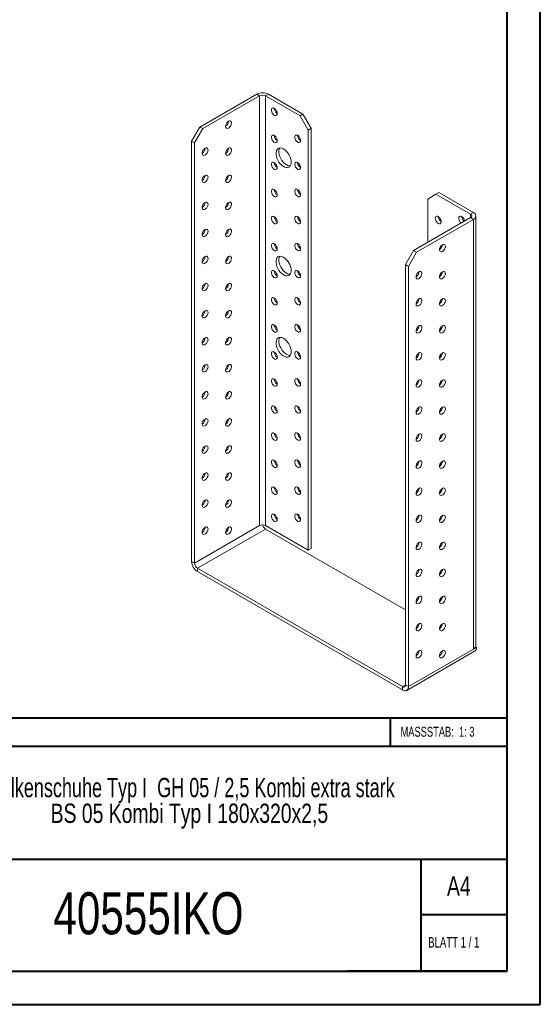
# Model space of a CAD drawing. Header units: millimetres. Extents: x 0 to 210, y 0 to 297.
# Tile 2 of 3: x 132 to 210, y 0 to 149. Entities that reach past the tile are written whole.
import ezdxf

# ---------------------------------------------------------------- set-up
doc = ezdxf.new("R2010")
doc.units = ezdxf.units.MM
doc.styles.add('SLDTEXTSTYLE0', font='TXT', dxfattribs={"width": 0.75})
doc.styles.add('SLDTEXTSTYLE1', font='TXT', dxfattribs={"width": 0.681818})
doc.styles.add('SLDTEXTSTYLE2', font='TXT', dxfattribs={"width": 0.7})
doc.styles.add('SLDTEXTSTYLE4', font='TXT', dxfattribs={"width": 0.69898})

# ---------------------------------------------------------------- blocks, each defined once
blk = doc.blocks.new('SW_NOTE_1')
at = {"color": 0, "linetype": 'Continuous', "lineweight": 0, "char_height": 2.9104, "attachment_point": 2}
for s, insert, style in [('Balkenschuhe Typ I  GH 05 / 2,5 Kombi extra stark', (45.38, 3.75), 'SLDTEXTSTYLE4'), ('BS 05 Kombi Typ I 180x320x2,5', (45.03, -0.13), 'SLDTEXTSTYLE0')]:
    blk.add_mtext(s, dxfattribs=dict(at, insert=insert, style=style))

msp = doc.modelspace()

# ---------------------------------------------------------------- linework, layer by layer
at = {"color": 7, "linetype": 'Continuous', "lineweight": 40}
for p, q in [((210.08, 0.21), (210.08, 297.21)), ((205.08, 5.21), (205.08, 292.21)), ((205.08, 43.37), (10.11, 43.37)), ((187.47, 39.12), (187.47, 43.37)), ((205.08, 39.12), (108.91, 39.12)), ((108.91, 22.12), (205.08, 22.12)), ((192.08, 5.21), (192.08, 22.21)), ((205.08, 13.71), (192.08, 13.71)), ((10.08, 5.21), (205.08, 5.21)), ((205.08, 5.21), (180.99, 5.21)), ((0.08, 0.21), (210.08, 0.21))]:
    msp.add_line(p, q, dxfattribs=at)
at = {"color": 7, "linetype": 'Continuous', "lineweight": 15}
for p, q in [((158.71, 132.53), (167.29, 137.48)), ((159.15, 132.28), (167.73, 137.23)), ((167.73, 137.23), (167.29, 137.48)), ((167.73, 137.23), (167.73, 72.41)), ((168.61, 137.23), (169.05, 137.48)), ((168.61, 72.41), (168.61, 137.23)), ((168.61, 137.23), (173.83, 134.22)), ((169.05, 137.48), (174.27, 134.47)), ((173.83, 134.22), (174.27, 134.47)), ((175.06, 132.07), (173.83, 134.22)), ((174.27, 134.47), (175.51, 132.33)), ((157.48, 130.39), (158.71, 132.53)), ((159.15, 132.28), (157.92, 130.13)), ((158.71, 132.53), (159.15, 132.28)), ((175.51, 132.33), (175.06, 132.07)), ((175.51, 132.33), (175.51, 68.94)), ((175.06, 132.07), (175.06, 68.69)), ((157.92, 130.13), (157.48, 130.39)), ((157.48, 67.01), (157.48, 130.39)), ((157.92, 66.75), (157.92, 130.13)), ((194.33, 122.38), (193.1, 121.66)), ((194.78, 122.63), (194.33, 122.38)), ((194.33, 122.38), (199.55, 119.37)), ((194.78, 122.63), (199.99, 119.62)), ((193.1, 115.13), (193.1, 121.66)), ((190.97, 113.91), (199.55, 118.86)), ((199.55, 119.37), (199.99, 119.62)), ((199.55, 119.37), (199.55, 118.86)), ((199.55, 118.86), (199.99, 118.6)), ((200.36, 54.3), (200.36, 119.11)), ((191.42, 113.65), (199.99, 118.6)), ((199.99, 53.79), (199.99, 118.6)), ((189.74, 111.77), (190.97, 113.91)), ((191.42, 113.65), (190.18, 111.51)), ((190.97, 113.91), (191.42, 113.65)), ((190.18, 111.51), (189.74, 111.77)), ((189.74, 48.38), (189.74, 111.77)), ((190.18, 48.13), (190.18, 111.51)), ((167.73, 72.41), (157.92, 66.75)), ((158.36, 65.99), (168.61, 71.9)), ((175.06, 68.69), (168.61, 72.41)), ((189.74, 59.71), (168.61, 71.9)), ((175.51, 68.94), (175.06, 68.69)), ((157.92, 66.75), (157.48, 67.01)), ((158.36, 65.99), (158.36, 65.47)), ((158.36, 65.99), (189.3, 48.13)), ((158.36, 65.47), (189.3, 47.62)), ((195.13, 57.11), (194.95, 57.21)), ((189.92, 47.55), (200.17, 53.47)), ((190.18, 48.13), (199.99, 53.79)), ((200.43, 54.05), (199.99, 53.79)), ((200.31, 54.11), (200.43, 54.05)), ((189.74, 48.38), (189.3, 48.13)), ((189.3, 48.13), (189.3, 47.62)), ((189.74, 48.38), (190.18, 48.13))]:
    msp.add_line(p, q, dxfattribs=at)
at = {"color": 7, "linetype": 'Continuous', "lineweight": 15, "flags": 128}
for points in [[(170.38, 134.57), (170.36, 134.75), (170.29, 134.94), (170.18, 135.12), (170.05, 135.26), (169.9, 135.36), (169.76, 135.4), (169.64, 135.38), (169.55, 135.3), (169.5, 135.16), (169.5, 135), (169.55, 134.81), (169.64, 134.63), (169.76, 134.46), (169.9, 134.34), (170.05, 134.27), (170.18, 134.26), (170.29, 134.31), (170.36, 134.42), (170.38, 134.57)], [(163.04, 133.4), (162.9, 133.29), (162.77, 133.14), (162.67, 132.96), (162.62, 132.77), (162.6, 132.59), (162.64, 132.45), (162.72, 132.36), (162.83, 132.32), (162.97, 132.34), (163.12, 132.43), (163.25, 132.56), (163.37, 132.73), (163.45, 132.92), (163.48, 133.1), (163.47, 133.26), (163.41, 133.38), (163.32, 133.45), (163.19, 133.46), (163.04, 133.4)], [(170.38, 130.49), (170.36, 130.67), (170.29, 130.86), (170.18, 131.03), (170.05, 131.18), (169.9, 131.28), (169.76, 131.32), (169.64, 131.29), (169.55, 131.21), (169.5, 131.08), (169.5, 130.91), (169.55, 130.73), (169.64, 130.54), (169.76, 130.38), (169.9, 130.26), (170.05, 130.19), (170.18, 130.18), (170.29, 130.23), (170.36, 130.34), (170.38, 130.49)], [(173.92, 130.49), (173.89, 130.67), (173.82, 130.86), (173.72, 131.03), (173.58, 131.18), (173.44, 131.28), (173.3, 131.32), (173.17, 131.29), (173.08, 131.21), (173.04, 131.08), (173.04, 130.91), (173.08, 130.73), (173.17, 130.54), (173.3, 130.38), (173.44, 130.26), (173.58, 130.19), (173.72, 130.18), (173.82, 130.23), (173.89, 130.34), (173.92, 130.49)], [(159.51, 129.32), (159.36, 129.21), (159.24, 129.05), (159.14, 128.87), (159.08, 128.69), (159.07, 128.51), (159.1, 128.37), (159.18, 128.27), (159.3, 128.24), (159.44, 128.26), (159.58, 128.35), (159.72, 128.48), (159.83, 128.65), (159.91, 128.84), (159.95, 129.02), (159.94, 129.18), (159.88, 129.3), (159.78, 129.37), (159.65, 129.37), (159.51, 129.32)], [(163.04, 129.32), (162.9, 129.21), (162.77, 129.05), (162.67, 128.87), (162.62, 128.69), (162.6, 128.51), (162.64, 128.37), (162.72, 128.27), (162.83, 128.24), (162.97, 128.26), (163.12, 128.35), (163.25, 128.48), (163.37, 128.65), (163.45, 128.84), (163.48, 129.02), (163.47, 129.18), (163.41, 129.3), (163.32, 129.37), (163.19, 129.37), (163.04, 129.32)], [(172.5, 127.23), (172.48, 127.51), (172.41, 127.8), (172.3, 128.1), (172.14, 128.39), (171.96, 128.66), (171.75, 128.9), (171.53, 129.1), (171.29, 129.25), (171.06, 129.34), (170.85, 129.37), (170.65, 129.34), (170.48, 129.26), (170.35, 129.11), (170.26, 128.92), (170.21, 128.68), (170.21, 128.41), (170.26, 128.12), (170.35, 127.82), (170.48, 127.53), (170.65, 127.25), (170.85, 126.99), (171.06, 126.77), (171.29, 126.6), (171.53, 126.48), (171.75, 126.41), (171.96, 126.41), (172.14, 126.47), (172.3, 126.59), (172.41, 126.76), (172.48, 126.97), (172.5, 127.23)], [(170.79, 129.37), (170.79, 129.37), (170.7, 129.17), (170.65, 128.94), (170.65, 128.67), (170.7, 128.38), (170.79, 128.08), (170.92, 127.78), (171.09, 127.5), (171.29, 127.24), (171.51, 127.03), (171.74, 126.85), (171.97, 126.73), (172.19, 126.67), (172.36, 126.66)], [(170.38, 126.41), (170.36, 126.59), (170.29, 126.78), (170.18, 126.95), (170.05, 127.1), (169.9, 127.19), (169.76, 127.23), (169.64, 127.21), (169.55, 127.13), (169.5, 127), (169.5, 126.83), (169.55, 126.64), (169.64, 126.46), (169.76, 126.3), (169.9, 126.18), (170.05, 126.11), (170.18, 126.1), (170.29, 126.15), (170.36, 126.26), (170.38, 126.41)], [(173.92, 126.41), (173.89, 126.59), (173.82, 126.78), (173.72, 126.95), (173.58, 127.1), (173.44, 127.19), (173.3, 127.23), (173.17, 127.21), (173.08, 127.13), (173.04, 127), (173.04, 126.83), (173.08, 126.65), (173.17, 126.46), (173.3, 126.3), (173.44, 126.18), (173.58, 126.11), (173.72, 126.1), (173.82, 126.15), (173.89, 126.26), (173.92, 126.41)], [(159.51, 125.24), (159.36, 125.12), (159.24, 124.97), (159.14, 124.79), (159.08, 124.6), (159.07, 124.43), (159.1, 124.29), (159.18, 124.19), (159.3, 124.15), (159.44, 124.18), (159.58, 124.26), (159.72, 124.4), (159.83, 124.57), (159.91, 124.75), (159.95, 124.94), (159.94, 125.1), (159.88, 125.22), (159.78, 125.28), (159.65, 125.29), (159.51, 125.24)], [(163.04, 125.23), (162.9, 125.12), (162.77, 124.97), (162.67, 124.79), (162.62, 124.6), (162.6, 124.43), (162.64, 124.29), (162.72, 124.19), (162.83, 124.15), (162.97, 124.18), (163.12, 124.26), (163.25, 124.4), (163.37, 124.57), (163.45, 124.75), (163.48, 124.94), (163.47, 125.1), (163.41, 125.22), (163.32, 125.28), (163.19, 125.29), (163.04, 125.23)], [(170.38, 122.33), (170.36, 122.51), (170.29, 122.69), (170.18, 122.87), (170.05, 123.01), (169.9, 123.11), (169.76, 123.15), (169.64, 123.13), (169.55, 123.05), (169.5, 122.92), (169.5, 122.75), (169.55, 122.56), (169.64, 122.38), (169.76, 122.22), (169.9, 122.09), (170.05, 122.02), (170.18, 122.01), (170.29, 122.07), (170.36, 122.17), (170.38, 122.33)], [(173.92, 122.33), (173.89, 122.51), (173.82, 122.69), (173.72, 122.87), (173.58, 123.01), (173.44, 123.11), (173.3, 123.15), (173.17, 123.13), (173.08, 123.05), (173.04, 122.92), (173.04, 122.75), (173.08, 122.56), (173.17, 122.38), (173.3, 122.22), (173.44, 122.09), (173.58, 122.02), (173.72, 122.01), (173.82, 122.07), (173.89, 122.17), (173.92, 122.33)], [(159.51, 121.15), (159.36, 121.04), (159.24, 120.89), (159.14, 120.71), (159.08, 120.52), (159.07, 120.35), (159.1, 120.2), (159.18, 120.11), (159.3, 120.07), (159.44, 120.1), (159.58, 120.18), (159.72, 120.31), (159.83, 120.48), (159.91, 120.67), (159.95, 120.85), (159.94, 121.01), (159.88, 121.13), (159.78, 121.2), (159.65, 121.21), (159.51, 121.15)], [(163.04, 121.15), (162.9, 121.04), (162.77, 120.89), (162.67, 120.71), (162.62, 120.52), (162.6, 120.35), (162.64, 120.2), (162.72, 120.11), (162.83, 120.07), (162.97, 120.1), (163.12, 120.18), (163.25, 120.31), (163.37, 120.48), (163.45, 120.67), (163.48, 120.85), (163.47, 121.01), (163.41, 121.13), (163.32, 121.2), (163.19, 121.21), (163.04, 121.15)], [(170.38, 118.24), (170.36, 118.42), (170.29, 118.61), (170.18, 118.79), (170.05, 118.93), (169.9, 119.03), (169.76, 119.07), (169.64, 119.05), (169.55, 118.97), (169.5, 118.83), (169.5, 118.67), (169.55, 118.48), (169.64, 118.3), (169.76, 118.13), (169.9, 118.01), (170.05, 117.94), (170.18, 117.93), (170.29, 117.98), (170.36, 118.09), (170.38, 118.24)], [(173.92, 118.24), (173.89, 118.42), (173.82, 118.61), (173.72, 118.79), (173.58, 118.93), (173.44, 119.03), (173.3, 119.07), (173.17, 119.05), (173.08, 118.97), (173.04, 118.83), (173.04, 118.67), (173.08, 118.48), (173.17, 118.3), (173.3, 118.13), (173.44, 118.01), (173.58, 117.94), (173.72, 117.93), (173.82, 117.98), (173.89, 118.09), (173.92, 118.24)], [(194.24, 118.76), (194.27, 118.91), (194.34, 119.02), (194.45, 119.07), (194.58, 119.06), (194.72, 118.99), (194.86, 118.87), (194.99, 118.7), (195.08, 118.52), (195.12, 118.33), (195.12, 118.16), (195.08, 118.03), (194.99, 117.95), (194.86, 117.93), (194.72, 117.97), (194.58, 118.07), (194.45, 118.21), (194.34, 118.39), (194.27, 118.58), (194.24, 118.76)], [(197.78, 118.76), (197.8, 118.91), (197.87, 119.02), (197.98, 119.07), (198.11, 119.06), (198.26, 118.99), (198.4, 118.87), (198.52, 118.7), (198.61, 118.52), (198.66, 118.34)], [(159.51, 117.07), (159.36, 116.96), (159.24, 116.81), (159.14, 116.62), (159.08, 116.44), (159.07, 116.26), (159.1, 116.12), (159.18, 116.03), (159.3, 115.99), (159.44, 116.01), (159.58, 116.1), (159.72, 116.23), (159.83, 116.4), (159.91, 116.59), (159.95, 116.77), (159.94, 116.93), (159.88, 117.05), (159.78, 117.12), (159.65, 117.12), (159.51, 117.07)], [(163.04, 117.07), (162.9, 116.96), (162.77, 116.81), (162.67, 116.62), (162.62, 116.44), (162.6, 116.26), (162.64, 116.12), (162.72, 116.03), (162.83, 115.99), (162.97, 116.01), (163.12, 116.1), (163.25, 116.23), (163.37, 116.4), (163.45, 116.59), (163.48, 116.77), (163.47, 116.93), (163.41, 117.05), (163.32, 117.12), (163.19, 117.12), (163.04, 117.07)], [(170.38, 114.16), (170.36, 114.34), (170.29, 114.53), (170.18, 114.7), (170.05, 114.85), (169.9, 114.94), (169.76, 114.99), (169.64, 114.96), (169.55, 114.88), (169.5, 114.75), (169.5, 114.58), (169.55, 114.4), (169.64, 114.21), (169.76, 114.05), (169.9, 113.93), (170.05, 113.86), (170.18, 113.85), (170.29, 113.9), (170.36, 114.01), (170.38, 114.16)], [(173.92, 114.16), (173.89, 114.34), (173.82, 114.53), (173.72, 114.7), (173.58, 114.85), (173.44, 114.95), (173.3, 114.99), (173.17, 114.96), (173.08, 114.88), (173.04, 114.75), (173.04, 114.58), (173.08, 114.4), (173.17, 114.21), (173.3, 114.05), (173.44, 113.93), (173.58, 113.86), (173.72, 113.85), (173.82, 113.9), (173.89, 114.01), (173.92, 114.16)], [(195.31, 114.78), (195.16, 114.67), (195.03, 114.51), (194.94, 114.33), (194.88, 114.14), (194.87, 113.97), (194.9, 113.83), (194.98, 113.73), (195.1, 113.7), (195.23, 113.72), (195.38, 113.8), (195.52, 113.94), (195.63, 114.11), (195.71, 114.29), (195.75, 114.48), (195.73, 114.64), (195.68, 114.76), (195.58, 114.82), (195.45, 114.83), (195.31, 114.78)], [(195.04, 114.52), (195.08, 114.44), (195.12, 114.26)], [(159.51, 112.99), (159.36, 112.88), (159.24, 112.72), (159.14, 112.54), (159.08, 112.35), (159.07, 112.18), (159.1, 112.04), (159.18, 111.94), (159.3, 111.91), (159.44, 111.93), (159.58, 112.02), (159.72, 112.15), (159.83, 112.32), (159.91, 112.51), (159.95, 112.69), (159.94, 112.85), (159.88, 112.97), (159.78, 113.04), (159.65, 113.04), (159.51, 112.99)], [(163.04, 112.99), (162.9, 112.88), (162.77, 112.72), (162.67, 112.54), (162.62, 112.35), (162.6, 112.18), (162.64, 112.04), (162.72, 111.94), (162.83, 111.91), (162.97, 111.93), (163.12, 112.01), (163.25, 112.15), (163.37, 112.32), (163.45, 112.5), (163.48, 112.69), (163.47, 112.85), (163.41, 112.97), (163.32, 113.04), (163.19, 113.04), (163.04, 112.99)], [(172.5, 110.89), (172.48, 111.17), (172.41, 111.47), (172.3, 111.77), (172.14, 112.06), (171.96, 112.33), (171.75, 112.57), (171.53, 112.77), (171.29, 112.92), (171.06, 113.01), (170.85, 113.04), (170.65, 113.01), (170.48, 112.93), (170.35, 112.78), (170.26, 112.59), (170.21, 112.35), (170.21, 112.08), (170.26, 111.79), (170.35, 111.49), (170.48, 111.2), (170.65, 110.91), (170.85, 110.66), (171.06, 110.44), (171.29, 110.27), (171.53, 110.15), (171.75, 110.08), (171.96, 110.08), (172.14, 110.14), (172.3, 110.26), (172.41, 110.42), (172.48, 110.64), (172.5, 110.89)], [(170.79, 113.04), (170.79, 113.04), (170.7, 112.84), (170.65, 112.61), (170.65, 112.34), (170.7, 112.05), (170.79, 111.75), (170.92, 111.45), (171.09, 111.17), (171.29, 110.91), (171.51, 110.69), (171.74, 110.52), (171.97, 110.4), (172.19, 110.34), (172.36, 110.33)], [(195.08, 114.2), (195.02, 114.24), (194.93, 114.33)], [(170.38, 110.08), (170.36, 110.26), (170.29, 110.44), (170.18, 110.62), (170.05, 110.76), (169.9, 110.86), (169.76, 110.9), (169.64, 110.88), (169.55, 110.8), (169.5, 110.67), (169.5, 110.5), (169.55, 110.31), (169.64, 110.13), (169.76, 109.97), (169.9, 109.85), (170.05, 109.78), (170.18, 109.77), (170.29, 109.82), (170.36, 109.93), (170.38, 110.08)], [(173.92, 110.08), (173.89, 110.26), (173.82, 110.45), (173.72, 110.62), (173.58, 110.77), (173.44, 110.86), (173.3, 110.9), (173.17, 110.88), (173.08, 110.8), (173.04, 110.67), (173.04, 110.5), (173.08, 110.31), (173.17, 110.13), (173.3, 109.97), (173.44, 109.85), (173.58, 109.78), (173.72, 109.77), (173.82, 109.82), (173.89, 109.93), (173.92, 110.08)], [(191.77, 110.69), (191.63, 110.58), (191.5, 110.43), (191.4, 110.25), (191.34, 110.06), (191.33, 109.89), (191.37, 109.74), (191.44, 109.65), (191.56, 109.61), (191.7, 109.64), (191.84, 109.72), (191.98, 109.86), (192.1, 110.03), (192.17, 110.21), (192.21, 110.4), (192.2, 110.56), (192.14, 110.68), (192.04, 110.74), (191.91, 110.75), (191.77, 110.69)], [(195.31, 110.69), (195.16, 110.58), (195.03, 110.43), (194.94, 110.25), (194.88, 110.06), (194.87, 109.89), (194.9, 109.74), (194.98, 109.65), (195.1, 109.61), (195.23, 109.64), (195.38, 109.72), (195.52, 109.86), (195.63, 110.02), (195.71, 110.21), (195.75, 110.39), (195.73, 110.56), (195.68, 110.68), (195.58, 110.74), (195.45, 110.75), (195.31, 110.69)], [(195.08, 110.11), (195.02, 110.16), (194.93, 110.24)], [(195.04, 110.44), (195.08, 110.35), (195.12, 110.17)], [(159.51, 108.9), (159.36, 108.79), (159.24, 108.64), (159.14, 108.46), (159.08, 108.27), (159.07, 108.1), (159.1, 107.96), (159.18, 107.86), (159.3, 107.82), (159.44, 107.85), (159.58, 107.93), (159.72, 108.07), (159.83, 108.24), (159.91, 108.42), (159.95, 108.61), (159.94, 108.77), (159.88, 108.89), (159.78, 108.95), (159.65, 108.96), (159.51, 108.9)], [(163.04, 108.9), (162.9, 108.79), (162.77, 108.64), (162.67, 108.46), (162.62, 108.27), (162.6, 108.1), (162.64, 107.95), (162.72, 107.86), (162.83, 107.82), (162.97, 107.85), (163.12, 107.93), (163.25, 108.07), (163.37, 108.24), (163.45, 108.42), (163.48, 108.61), (163.47, 108.77), (163.41, 108.89), (163.32, 108.95), (163.19, 108.96), (163.04, 108.9)], [(170.38, 105.99), (170.36, 106.17), (170.29, 106.36), (170.18, 106.54), (170.05, 106.68), (169.9, 106.78), (169.76, 106.82), (169.64, 106.8), (169.55, 106.72), (169.5, 106.59), (169.5, 106.42), (169.55, 106.23), (169.64, 106.05), (169.76, 105.89), (169.9, 105.76), (170.05, 105.69), (170.18, 105.68), (170.29, 105.74), (170.36, 105.84), (170.38, 105.99)], [(173.92, 106), (173.89, 106.17), (173.82, 106.36), (173.72, 106.54), (173.58, 106.68), (173.44, 106.78), (173.3, 106.82), (173.17, 106.8), (173.08, 106.72), (173.04, 106.59), (173.04, 106.42), (173.08, 106.23), (173.17, 106.05), (173.3, 105.89), (173.44, 105.76), (173.58, 105.69), (173.72, 105.68), (173.82, 105.74), (173.89, 105.84), (173.92, 106)], [(191.77, 106.61), (191.63, 106.5), (191.5, 106.35), (191.4, 106.17), (191.34, 105.98), (191.33, 105.8), (191.37, 105.66), (191.44, 105.57), (191.56, 105.53), (191.7, 105.56), (191.84, 105.64), (191.98, 105.77), (192.1, 105.94), (192.17, 106.13), (192.21, 106.31), (192.2, 106.47), (192.14, 106.59), (192.04, 106.66), (191.91, 106.67), (191.77, 106.61)], [(195.31, 106.61), (195.16, 106.5), (195.03, 106.35), (194.94, 106.17), (194.88, 105.98), (194.87, 105.8), (194.9, 105.66), (194.98, 105.57), (195.1, 105.53), (195.23, 105.55), (195.38, 105.64), (195.52, 105.77), (195.63, 105.94), (195.71, 106.13), (195.75, 106.31), (195.73, 106.47), (195.68, 106.59), (195.58, 106.66), (195.45, 106.67), (195.31, 106.61)], [(195.08, 106.03), (195.02, 106.08), (194.93, 106.16)], [(195.04, 106.35), (195.08, 106.27), (195.12, 106.09)], [(159.51, 104.82), (159.36, 104.71), (159.24, 104.56), (159.14, 104.38), (159.08, 104.19), (159.07, 104.01), (159.1, 103.87), (159.18, 103.78), (159.3, 103.74), (159.44, 103.77), (159.58, 103.85), (159.72, 103.98), (159.83, 104.15), (159.91, 104.34), (159.95, 104.52), (159.94, 104.68), (159.88, 104.8), (159.78, 104.87), (159.65, 104.88), (159.51, 104.82)], [(163.04, 104.82), (162.9, 104.71), (162.77, 104.56), (162.67, 104.38), (162.62, 104.19), (162.6, 104.01), (162.64, 103.87), (162.72, 103.78), (162.83, 103.74), (162.97, 103.77), (163.12, 103.85), (163.25, 103.98), (163.37, 104.15), (163.45, 104.34), (163.48, 104.52), (163.47, 104.68), (163.41, 104.8), (163.32, 104.87), (163.19, 104.88), (163.04, 104.82)], [(170.38, 101.91), (170.36, 102.09), (170.29, 102.28), (170.18, 102.45), (170.05, 102.6), (169.9, 102.7), (169.76, 102.74), (169.64, 102.72), (169.55, 102.63), (169.5, 102.5), (169.5, 102.33), (169.55, 102.15), (169.64, 101.96), (169.76, 101.8), (169.9, 101.68), (170.05, 101.61), (170.18, 101.6), (170.29, 101.65), (170.36, 101.76), (170.38, 101.91)], [(173.92, 101.91), (173.89, 102.09), (173.82, 102.28), (173.72, 102.46), (173.58, 102.6), (173.44, 102.7), (173.3, 102.74), (173.17, 102.72), (173.08, 102.63), (173.04, 102.5), (173.04, 102.34), (173.08, 102.15), (173.17, 101.96), (173.3, 101.8), (173.44, 101.68), (173.58, 101.61), (173.72, 101.6), (173.82, 101.65), (173.89, 101.76), (173.92, 101.91)], [(191.77, 102.53), (191.63, 102.42), (191.5, 102.26), (191.4, 102.08), (191.34, 101.9), (191.33, 101.72), (191.37, 101.58), (191.44, 101.48), (191.56, 101.45), (191.7, 101.47), (191.84, 101.56), (191.98, 101.69), (192.1, 101.86), (192.17, 102.05), (192.21, 102.23), (192.2, 102.39), (192.14, 102.51), (192.04, 102.58), (191.91, 102.58), (191.77, 102.53)], [(195.31, 102.53), (195.16, 102.42), (195.03, 102.26), (194.94, 102.08), (194.88, 101.9), (194.87, 101.72), (194.9, 101.58), (194.98, 101.48), (195.1, 101.45), (195.23, 101.47), (195.38, 101.56), (195.52, 101.69), (195.63, 101.86), (195.71, 102.05), (195.75, 102.23), (195.73, 102.39), (195.68, 102.51), (195.58, 102.58), (195.45, 102.58), (195.31, 102.53)], [(195.08, 101.95), (195.02, 101.99), (194.93, 102.08)], [(195.04, 102.27), (195.08, 102.19), (195.12, 102.01)], [(159.51, 100.74), (159.36, 100.63), (159.24, 100.47), (159.14, 100.29), (159.08, 100.11), (159.07, 99.93), (159.1, 99.79), (159.18, 99.7), (159.3, 99.66), (159.44, 99.68), (159.58, 99.77), (159.72, 99.9), (159.83, 100.07), (159.91, 100.26), (159.95, 100.44), (159.94, 100.6), (159.88, 100.72), (159.78, 100.79), (159.65, 100.79), (159.51, 100.74)], [(163.04, 100.74), (162.9, 100.63), (162.77, 100.47), (162.67, 100.29), (162.62, 100.11), (162.6, 99.93), (162.64, 99.79), (162.72, 99.69), (162.83, 99.66), (162.97, 99.68), (163.12, 99.77), (163.25, 99.9), (163.37, 100.07), (163.45, 100.26), (163.48, 100.44), (163.47, 100.6), (163.41, 100.72), (163.32, 100.79), (163.19, 100.79), (163.04, 100.74)], [(172.5, 98.65), (172.48, 98.93), (172.41, 99.22), (172.3, 99.52), (172.14, 99.81), (171.96, 100.08), (171.75, 100.32), (171.53, 100.52), (171.29, 100.67), (171.06, 100.76), (170.85, 100.79), (170.65, 100.76), (170.48, 100.68), (170.35, 100.53), (170.26, 100.34), (170.21, 100.1), (170.21, 99.84), (170.26, 99.55), (170.35, 99.25), (170.48, 98.95), (170.65, 98.67), (170.85, 98.41), (171.06, 98.19), (171.29, 98.02), (171.53, 97.9), (171.75, 97.83), (171.96, 97.83), (172.14, 97.89), (172.3, 98.01), (172.41, 98.18), (172.48, 98.39), (172.5, 98.65)], [(170.79, 100.79), (170.79, 100.79), (170.7, 100.59), (170.65, 100.36), (170.65, 100.09), (170.7, 99.8), (170.79, 99.5), (170.92, 99.2), (171.09, 98.92), (171.29, 98.67), (171.51, 98.45), (171.74, 98.27), (171.97, 98.15), (172.19, 98.09), (172.36, 98.08)], [(170.38, 97.83), (170.36, 98.01), (170.29, 98.2), (170.18, 98.37), (170.05, 98.52), (169.9, 98.61), (169.76, 98.65), (169.64, 98.63), (169.55, 98.55), (169.5, 98.42), (169.5, 98.25), (169.55, 98.07), (169.64, 97.88), (169.76, 97.72), (169.9, 97.6), (170.05, 97.53), (170.18, 97.52), (170.29, 97.57), (170.36, 97.68), (170.38, 97.83)], [(173.92, 97.83), (173.89, 98.01), (173.82, 98.2), (173.72, 98.37), (173.58, 98.52), (173.44, 98.61), (173.3, 98.65), (173.17, 98.63), (173.08, 98.55), (173.04, 98.42), (173.04, 98.25), (173.08, 98.07), (173.17, 97.88), (173.3, 97.72), (173.44, 97.6), (173.58, 97.53), (173.72, 97.52), (173.82, 97.57), (173.89, 97.68), (173.92, 97.83)], [(191.77, 98.45), (191.63, 98.33), (191.5, 98.18), (191.4, 98), (191.34, 97.81), (191.33, 97.64), (191.37, 97.5), (191.44, 97.4), (191.56, 97.36), (191.7, 97.39), (191.84, 97.47), (191.98, 97.61), (192.1, 97.78), (192.17, 97.96), (192.21, 98.15), (192.2, 98.31), (192.14, 98.43), (192.04, 98.49), (191.91, 98.5), (191.77, 98.45)], [(195.31, 98.45), (195.16, 98.33), (195.03, 98.18), (194.94, 98), (194.88, 97.81), (194.87, 97.64), (194.9, 97.5), (194.98, 97.4), (195.1, 97.36), (195.23, 97.39), (195.38, 97.47), (195.52, 97.61), (195.63, 97.78), (195.71, 97.96), (195.75, 98.15), (195.73, 98.31), (195.68, 98.43), (195.58, 98.49), (195.45, 98.5), (195.31, 98.45)], [(195.04, 98.19), (195.08, 98.11), (195.12, 97.92)], [(159.51, 96.66), (159.36, 96.55), (159.24, 96.39), (159.14, 96.21), (159.08, 96.02), (159.07, 95.85), (159.1, 95.71), (159.18, 95.61), (159.3, 95.58), (159.44, 95.6), (159.58, 95.68), (159.72, 95.82), (159.83, 95.99), (159.91, 96.17), (159.95, 96.36), (159.94, 96.52), (159.88, 96.64), (159.78, 96.71), (159.65, 96.71), (159.51, 96.66)], [(163.04, 96.66), (162.9, 96.55), (162.77, 96.39), (162.67, 96.21), (162.62, 96.02), (162.6, 95.85), (162.64, 95.71), (162.72, 95.61), (162.83, 95.58), (162.97, 95.6), (163.12, 95.68), (163.25, 95.82), (163.37, 95.99), (163.45, 96.17), (163.48, 96.36), (163.47, 96.52), (163.41, 96.64), (163.32, 96.7), (163.19, 96.71), (163.04, 96.66)], [(195.08, 97.87), (195.02, 97.91), (194.93, 98)], [(170.38, 93.75), (170.36, 93.93), (170.29, 94.11), (170.18, 94.29), (170.05, 94.43), (169.9, 94.53), (169.76, 94.57), (169.64, 94.55), (169.55, 94.47), (169.5, 94.34), (169.5, 94.17), (169.55, 93.98), (169.64, 93.8), (169.76, 93.64), (169.9, 93.51), (170.05, 93.44), (170.18, 93.43), (170.29, 93.49), (170.36, 93.59), (170.38, 93.75)], [(173.92, 93.75), (173.89, 93.93), (173.82, 94.11), (173.72, 94.29), (173.58, 94.43), (173.44, 94.53), (173.3, 94.57), (173.17, 94.55), (173.08, 94.47), (173.04, 94.34), (173.04, 94.17), (173.08, 93.98), (173.17, 93.8), (173.3, 93.64), (173.44, 93.51), (173.58, 93.44), (173.72, 93.44), (173.82, 93.49), (173.89, 93.6), (173.92, 93.75)], [(191.77, 94.36), (191.63, 94.25), (191.5, 94.1), (191.4, 93.92), (191.34, 93.73), (191.33, 93.56), (191.37, 93.41), (191.44, 93.32), (191.56, 93.28), (191.7, 93.31), (191.84, 93.39), (191.98, 93.52), (192.1, 93.69), (192.17, 93.88), (192.21, 94.06), (192.2, 94.22), (192.14, 94.35), (192.04, 94.41), (191.91, 94.42), (191.77, 94.36)], [(195.31, 94.36), (195.16, 94.25), (195.03, 94.1), (194.94, 93.92), (194.88, 93.73), (194.87, 93.56), (194.9, 93.41), (194.98, 93.32), (195.1, 93.28), (195.23, 93.31), (195.38, 93.39), (195.52, 93.52), (195.63, 93.69), (195.71, 93.88), (195.75, 94.06), (195.73, 94.22), (195.68, 94.34), (195.58, 94.41), (195.45, 94.42), (195.31, 94.36)], [(195.08, 93.78), (195.02, 93.83), (194.93, 93.91)], [(195.04, 94.11), (195.08, 94.02), (195.12, 93.84)], [(159.51, 92.57), (159.36, 92.46), (159.24, 92.31), (159.14, 92.13), (159.08, 91.94), (159.07, 91.77), (159.1, 91.62), (159.18, 91.53), (159.3, 91.49), (159.44, 91.52), (159.58, 91.6), (159.72, 91.74), (159.83, 91.91), (159.91, 92.09), (159.95, 92.28), (159.94, 92.44), (159.88, 92.56), (159.78, 92.62), (159.65, 92.63), (159.51, 92.57)], [(163.04, 92.57), (162.9, 92.46), (162.77, 92.31), (162.67, 92.13), (162.62, 91.94), (162.6, 91.77), (162.64, 91.62), (162.72, 91.53), (162.83, 91.49), (162.97, 91.52), (163.12, 91.6), (163.25, 91.74), (163.37, 91.9), (163.45, 92.09), (163.48, 92.27), (163.47, 92.44), (163.41, 92.56), (163.32, 92.62), (163.19, 92.63), (163.04, 92.57)], [(170.38, 89.66), (170.36, 89.84), (170.29, 90.03), (170.18, 90.21), (170.05, 90.35), (169.9, 90.45), (169.76, 90.49), (169.64, 90.47), (169.55, 90.39), (169.5, 90.25), (169.5, 90.09), (169.55, 89.9), (169.64, 89.72), (169.76, 89.55), (169.9, 89.43), (170.05, 89.36), (170.18, 89.35), (170.29, 89.4), (170.36, 89.51), (170.38, 89.66)], [(173.92, 89.66), (173.89, 89.84), (173.82, 90.03), (173.72, 90.21), (173.58, 90.35), (173.44, 90.45), (173.3, 90.49), (173.17, 90.47), (173.08, 90.39), (173.04, 90.26), (173.04, 90.09), (173.08, 89.9), (173.17, 89.72), (173.3, 89.55), (173.44, 89.43), (173.58, 89.36), (173.72, 89.35), (173.82, 89.4), (173.89, 89.51), (173.92, 89.66)], [(191.77, 90.28), (191.63, 90.17), (191.5, 90.02), (191.4, 89.84), (191.34, 89.65), (191.33, 89.47), (191.37, 89.33), (191.44, 89.24), (191.56, 89.2), (191.7, 89.22), (191.84, 89.31), (191.98, 89.44), (192.1, 89.61), (192.17, 89.8), (192.21, 89.98), (192.2, 90.14), (192.14, 90.26), (192.04, 90.33), (191.91, 90.34), (191.77, 90.28)], [(195.31, 90.28), (195.16, 90.17), (195.03, 90.02), (194.94, 89.83), (194.88, 89.65), (194.87, 89.47), (194.9, 89.33), (194.98, 89.24), (195.1, 89.2), (195.23, 89.22), (195.38, 89.31), (195.52, 89.44), (195.63, 89.61), (195.71, 89.8), (195.75, 89.98), (195.73, 90.14), (195.68, 90.26), (195.58, 90.33), (195.45, 90.33), (195.31, 90.28)], [(195.08, 89.7), (195.02, 89.74), (194.93, 89.83)], [(195.04, 90.02), (195.08, 89.94), (195.12, 89.76)], [(159.51, 88.49), (159.36, 88.38), (159.24, 88.23), (159.14, 88.05), (159.08, 87.86), (159.07, 87.68), (159.1, 87.54), (159.18, 87.45), (159.3, 87.41), (159.44, 87.44), (159.58, 87.52), (159.72, 87.65), (159.83, 87.82), (159.91, 88.01), (159.95, 88.19), (159.94, 88.35), (159.88, 88.47), (159.78, 88.54), (159.65, 88.55), (159.51, 88.49)], [(163.04, 88.49), (162.9, 88.38), (162.77, 88.23), (162.67, 88.05), (162.62, 87.86), (162.6, 87.68), (162.64, 87.54), (162.72, 87.45), (162.83, 87.41), (162.97, 87.43), (163.12, 87.52), (163.25, 87.65), (163.37, 87.82), (163.45, 88.01), (163.48, 88.19), (163.47, 88.35), (163.41, 88.47), (163.32, 88.54), (163.19, 88.55), (163.04, 88.49)], [(170.38, 85.58), (170.36, 85.76), (170.29, 85.95), (170.18, 86.12), (170.05, 86.27), (169.9, 86.37), (169.76, 86.41), (169.64, 86.38), (169.55, 86.3), (169.5, 86.17), (169.5, 86), (169.55, 85.82), (169.64, 85.63), (169.76, 85.47), (169.9, 85.35), (170.05, 85.28), (170.18, 85.27), (170.29, 85.32), (170.36, 85.43), (170.38, 85.58)], [(173.92, 85.58), (173.89, 85.76), (173.82, 85.95), (173.72, 86.12), (173.58, 86.27), (173.44, 86.37), (173.3, 86.41), (173.17, 86.38), (173.08, 86.3), (173.04, 86.17), (173.04, 86), (173.08, 85.82), (173.17, 85.63), (173.3, 85.47), (173.44, 85.35), (173.58, 85.28), (173.72, 85.27), (173.82, 85.32), (173.89, 85.43), (173.92, 85.58)], [(191.77, 86.2), (191.63, 86.09), (191.5, 85.93), (191.4, 85.75), (191.34, 85.56), (191.33, 85.39), (191.37, 85.25), (191.44, 85.15), (191.56, 85.12), (191.7, 85.14), (191.84, 85.23), (191.98, 85.36), (192.1, 85.53), (192.17, 85.72), (192.21, 85.9), (192.2, 86.06), (192.14, 86.18), (192.04, 86.25), (191.91, 86.25), (191.77, 86.2)], [(195.31, 86.2), (195.16, 86.09), (195.03, 85.93), (194.94, 85.75), (194.88, 85.56), (194.87, 85.39), (194.9, 85.25), (194.98, 85.15), (195.1, 85.12), (195.23, 85.14), (195.38, 85.23), (195.52, 85.36), (195.63, 85.53), (195.71, 85.72), (195.75, 85.9), (195.73, 86.06), (195.68, 86.18), (195.58, 86.25), (195.45, 86.25), (195.31, 86.2)], [(195.08, 85.62), (195.02, 85.66), (194.93, 85.75)], [(195.04, 85.94), (195.08, 85.86), (195.12, 85.68)], [(159.51, 84.41), (159.36, 84.3), (159.24, 84.14), (159.14, 83.96), (159.08, 83.78), (159.07, 83.6), (159.1, 83.46), (159.18, 83.36), (159.3, 83.33), (159.44, 83.35), (159.58, 83.44), (159.72, 83.57), (159.83, 83.74), (159.91, 83.93), (159.95, 84.11), (159.94, 84.27), (159.88, 84.39), (159.78, 84.46), (159.65, 84.46), (159.51, 84.41)], [(163.04, 84.41), (162.9, 84.3), (162.77, 84.14), (162.67, 83.96), (162.62, 83.78), (162.6, 83.6), (162.64, 83.46), (162.72, 83.36), (162.83, 83.33), (162.97, 83.35), (163.12, 83.44), (163.25, 83.57), (163.37, 83.74), (163.45, 83.93), (163.48, 84.11), (163.47, 84.27), (163.41, 84.39), (163.32, 84.46), (163.19, 84.46), (163.04, 84.41)], [(170.38, 81.5), (170.36, 81.68), (170.29, 81.87), (170.18, 82.04), (170.05, 82.19), (169.9, 82.28), (169.76, 82.32), (169.64, 82.3), (169.55, 82.22), (169.5, 82.09), (169.5, 81.92), (169.55, 81.74), (169.64, 81.55), (169.76, 81.39), (169.9, 81.27), (170.05, 81.2), (170.18, 81.19), (170.29, 81.24), (170.36, 81.35), (170.38, 81.5)], [(173.92, 81.5), (173.89, 81.68), (173.82, 81.87), (173.72, 82.04), (173.58, 82.19), (173.44, 82.28), (173.3, 82.32), (173.17, 82.3), (173.08, 82.22), (173.04, 82.09), (173.04, 81.92), (173.08, 81.74), (173.17, 81.55), (173.3, 81.39), (173.44, 81.27), (173.58, 81.2), (173.72, 81.19), (173.82, 81.24), (173.89, 81.35), (173.92, 81.5)], [(191.77, 82.11), (191.63, 82), (191.5, 81.85), (191.4, 81.67), (191.34, 81.48), (191.33, 81.31), (191.37, 81.17), (191.44, 81.07), (191.56, 81.03), (191.7, 81.06), (191.84, 81.14), (191.98, 81.28), (192.1, 81.45), (192.17, 81.63), (192.21, 81.82), (192.2, 81.98), (192.14, 82.1), (192.04, 82.16), (191.91, 82.17), (191.77, 82.11)], [(195.31, 82.11), (195.16, 82), (195.03, 81.85), (194.94, 81.67), (194.88, 81.48), (194.87, 81.31), (194.9, 81.17), (194.98, 81.07), (195.1, 81.03), (195.23, 81.06), (195.38, 81.14), (195.52, 81.28), (195.63, 81.45), (195.71, 81.63), (195.75, 81.82), (195.73, 81.98), (195.68, 82.1), (195.58, 82.16), (195.45, 82.17), (195.31, 82.11)], [(195.04, 81.86), (195.08, 81.77), (195.12, 81.59)], [(159.51, 80.33), (159.36, 80.21), (159.24, 80.06), (159.14, 79.88), (159.08, 79.69), (159.07, 79.52), (159.1, 79.38), (159.18, 79.28), (159.3, 79.24), (159.44, 79.27), (159.58, 79.35), (159.72, 79.49), (159.83, 79.66), (159.91, 79.84), (159.95, 80.03), (159.94, 80.19), (159.88, 80.31), (159.78, 80.37), (159.65, 80.38), (159.51, 80.33)], [(163.04, 80.33), (162.9, 80.21), (162.77, 80.06), (162.67, 79.88), (162.62, 79.69), (162.6, 79.52), (162.64, 79.38), (162.72, 79.28), (162.83, 79.24), (162.97, 79.27), (163.12, 79.35), (163.25, 79.49), (163.37, 79.66), (163.45, 79.84), (163.48, 80.03), (163.47, 80.19), (163.41, 80.31), (163.32, 80.37), (163.19, 80.38), (163.04, 80.33)], [(195.08, 81.53), (195.02, 81.58), (194.93, 81.67)], [(170.38, 77.42), (170.36, 77.6), (170.29, 77.78), (170.18, 77.96), (170.05, 78.1), (169.9, 78.2), (169.76, 78.24), (169.64, 78.22), (169.55, 78.14), (169.5, 78.01), (169.5, 77.84), (169.55, 77.65), (169.64, 77.47), (169.76, 77.31), (169.9, 77.18), (170.05, 77.11), (170.18, 77.1), (170.29, 77.16), (170.36, 77.26), (170.38, 77.42)], [(173.92, 77.42), (173.89, 77.6), (173.82, 77.78), (173.72, 77.96), (173.58, 78.1), (173.44, 78.2), (173.3, 78.24), (173.17, 78.22), (173.08, 78.14), (173.04, 78.01), (173.04, 77.84), (173.08, 77.65), (173.17, 77.47), (173.3, 77.31), (173.44, 77.18), (173.58, 77.11), (173.72, 77.1), (173.82, 77.16), (173.89, 77.26), (173.92, 77.42)], [(191.77, 78.03), (191.63, 77.92), (191.5, 77.77), (191.4, 77.59), (191.34, 77.4), (191.33, 77.23), (191.37, 77.08), (191.44, 76.99), (191.56, 76.95), (191.7, 76.98), (191.84, 77.06), (191.98, 77.19), (192.1, 77.36), (192.17, 77.55), (192.21, 77.73), (192.2, 77.89), (192.14, 78.01), (192.04, 78.08), (191.91, 78.09), (191.77, 78.03)], [(195.31, 78.03), (195.16, 77.92), (195.03, 77.77), (194.94, 77.59), (194.88, 77.4), (194.87, 77.22), (194.9, 77.08), (194.98, 76.99), (195.1, 76.95), (195.23, 76.98), (195.38, 77.06), (195.52, 77.19), (195.63, 77.36), (195.71, 77.55), (195.75, 77.73), (195.73, 77.89), (195.68, 78.01), (195.58, 78.08), (195.45, 78.09), (195.31, 78.03)], [(195.08, 77.45), (195.02, 77.5), (194.93, 77.58)], [(195.04, 77.78), (195.08, 77.69), (195.12, 77.51)], [(159.51, 76.24), (159.36, 76.13), (159.24, 75.98), (159.14, 75.8), (159.08, 75.61), (159.07, 75.44), (159.1, 75.29), (159.18, 75.2), (159.3, 75.16), (159.44, 75.19), (159.58, 75.27), (159.72, 75.4), (159.83, 75.57), (159.91, 75.76), (159.95, 75.94), (159.94, 76.1), (159.88, 76.23), (159.78, 76.29), (159.65, 76.3), (159.51, 76.24)], [(163.04, 76.24), (162.9, 76.13), (162.77, 75.98), (162.67, 75.8), (162.62, 75.61), (162.6, 75.44), (162.64, 75.29), (162.72, 75.2), (162.83, 75.16), (162.97, 75.19), (163.12, 75.27), (163.25, 75.4), (163.37, 75.57), (163.45, 75.76), (163.48, 75.94), (163.47, 76.1), (163.41, 76.22), (163.32, 76.29), (163.19, 76.3), (163.04, 76.24)], [(170.38, 73.33), (170.36, 73.51), (170.29, 73.7), (170.18, 73.88), (170.05, 74.02), (169.9, 74.12), (169.76, 74.16), (169.64, 74.14), (169.55, 74.06), (169.5, 73.92), (169.5, 73.76), (169.55, 73.57), (169.64, 73.39), (169.76, 73.22), (169.9, 73.1), (170.05, 73.03), (170.18, 73.02), (170.29, 73.07), (170.36, 73.18), (170.38, 73.33)], [(173.92, 73.33), (173.89, 73.51), (173.82, 73.7), (173.72, 73.88), (173.58, 74.02), (173.44, 74.12), (173.3, 74.16), (173.17, 74.14), (173.08, 74.06), (173.04, 73.92), (173.04, 73.76), (173.08, 73.57), (173.17, 73.39), (173.3, 73.22), (173.44, 73.1), (173.58, 73.03), (173.72, 73.02), (173.82, 73.07), (173.89, 73.18), (173.92, 73.33)], [(191.77, 73.95), (191.63, 73.84), (191.5, 73.68), (191.4, 73.5), (191.34, 73.32), (191.33, 73.14), (191.37, 73), (191.44, 72.91), (191.56, 72.87), (191.7, 72.89), (191.84, 72.98), (191.98, 73.11), (192.1, 73.28), (192.17, 73.47), (192.21, 73.65), (192.2, 73.81), (192.14, 73.93), (192.04, 74), (191.91, 74), (191.77, 73.95)], [(195.31, 73.95), (195.16, 73.84), (195.03, 73.68), (194.94, 73.5), (194.88, 73.32), (194.87, 73.14), (194.9, 73), (194.98, 72.91), (195.1, 72.87), (195.23, 72.89), (195.38, 72.98), (195.52, 73.11), (195.63, 73.28), (195.71, 73.47), (195.75, 73.65), (195.73, 73.81), (195.68, 73.93), (195.58, 74), (195.45, 74), (195.31, 73.95)], [(195.08, 73.37), (195.02, 73.41), (194.93, 73.5)], [(195.04, 73.69), (195.08, 73.61), (195.12, 73.43)], [(159.51, 72.16), (159.36, 72.05), (159.24, 71.9), (159.14, 71.72), (159.08, 71.53), (159.07, 71.35), (159.1, 71.21), (159.18, 71.12), (159.3, 71.08), (159.44, 71.1), (159.58, 71.19), (159.72, 71.32), (159.83, 71.49), (159.91, 71.68), (159.95, 71.86), (159.94, 72.02), (159.88, 72.14), (159.78, 72.21), (159.65, 72.22), (159.51, 72.16)], [(163.04, 72.16), (162.9, 72.05), (162.77, 71.9), (162.67, 71.71), (162.62, 71.53), (162.6, 71.35), (162.64, 71.21), (162.72, 71.12), (162.83, 71.08), (162.97, 71.1), (163.12, 71.19), (163.25, 71.32), (163.37, 71.49), (163.45, 71.68), (163.48, 71.86), (163.47, 72.02), (163.41, 72.14), (163.32, 72.21), (163.19, 72.21), (163.04, 72.16)], [(191.77, 69.87), (191.63, 69.76), (191.5, 69.6), (191.4, 69.42), (191.34, 69.23), (191.33, 69.06), (191.37, 68.92), (191.44, 68.82), (191.56, 68.79), (191.7, 68.81), (191.84, 68.89), (191.98, 69.03), (192.1, 69.2), (192.17, 69.38), (192.21, 69.57), (192.2, 69.73), (192.14, 69.85), (192.04, 69.92), (191.91, 69.92), (191.77, 69.87)], [(195.31, 69.87), (195.16, 69.76), (195.03, 69.6), (194.94, 69.42), (194.88, 69.23), (194.87, 69.06), (194.9, 68.92), (194.98, 68.82), (195.1, 68.79), (195.23, 68.81), (195.38, 68.89), (195.52, 69.03), (195.63, 69.2), (195.71, 69.38), (195.75, 69.57), (195.73, 69.73), (195.68, 69.85), (195.58, 69.92), (195.45, 69.92), (195.31, 69.87)], [(195.08, 69.29), (195.02, 69.33), (194.93, 69.42)], [(195.04, 69.61), (195.08, 69.53), (195.12, 69.35)], [(191.77, 65.78), (191.63, 65.67), (191.5, 65.52), (191.4, 65.34), (191.34, 65.15), (191.33, 64.98), (191.37, 64.83), (191.44, 64.74), (191.56, 64.7), (191.7, 64.73), (191.84, 64.81), (191.98, 64.95), (192.1, 65.12), (192.17, 65.3), (192.21, 65.49), (192.2, 65.65), (192.14, 65.77), (192.04, 65.83), (191.91, 65.84), (191.77, 65.78)], [(195.31, 65.78), (195.16, 65.67), (195.03, 65.52), (194.94, 65.34), (194.88, 65.15), (194.87, 64.98), (194.9, 64.83), (194.98, 64.74), (195.1, 64.7), (195.23, 64.73), (195.38, 64.81), (195.52, 64.95), (195.63, 65.12), (195.71, 65.3), (195.75, 65.49), (195.73, 65.65), (195.68, 65.77), (195.58, 65.83), (195.45, 65.84), (195.31, 65.78)], [(195.04, 65.53), (195.08, 65.44), (195.12, 65.26)], [(195.08, 65.2), (195.02, 65.25), (194.93, 65.33)], [(191.77, 61.7), (191.63, 61.59), (191.5, 61.44), (191.4, 61.26), (191.34, 61.07), (191.33, 60.89), (191.37, 60.75), (191.44, 60.66), (191.56, 60.62), (191.7, 60.65), (191.84, 60.73), (191.98, 60.86), (192.1, 61.03), (192.17, 61.22), (192.21, 61.4), (192.2, 61.56), (192.14, 61.68), (192.04, 61.75), (191.91, 61.76), (191.77, 61.7)], [(195.31, 61.7), (195.16, 61.59), (195.03, 61.44), (194.94, 61.26), (194.88, 61.07), (194.87, 60.89), (194.9, 60.75), (194.98, 60.66), (195.1, 60.62), (195.23, 60.65), (195.38, 60.73), (195.52, 60.86), (195.63, 61.03), (195.71, 61.22), (195.75, 61.4), (195.73, 61.56), (195.68, 61.68), (195.58, 61.75), (195.45, 61.76), (195.31, 61.7)], [(195.08, 61.12), (195.02, 61.17), (194.93, 61.25)], [(195.04, 61.45), (195.08, 61.36), (195.12, 61.18)], [(191.77, 57.62), (191.63, 57.51), (191.5, 57.35), (191.4, 57.17), (191.34, 56.99), (191.33, 56.81), (191.37, 56.67), (191.44, 56.57), (191.56, 56.54), (191.7, 56.56), (191.84, 56.65), (191.98, 56.78), (192.1, 56.95), (192.17, 57.14), (192.21, 57.32), (192.2, 57.48), (192.14, 57.6), (192.04, 57.67), (191.91, 57.67), (191.77, 57.62)], [(195.31, 57.62), (195.16, 57.51), (195.03, 57.35), (194.94, 57.17), (194.88, 56.99), (194.87, 56.81), (194.9, 56.67), (194.98, 56.57), (195.1, 56.54), (195.23, 56.56), (195.38, 56.65), (195.52, 56.78), (195.63, 56.95), (195.71, 57.14), (195.75, 57.32), (195.73, 57.48), (195.68, 57.6), (195.58, 57.67), (195.45, 57.67), (195.31, 57.62)], [(191.77, 53.54), (191.63, 53.43), (191.5, 53.27), (191.4, 53.09), (191.34, 52.9), (191.33, 52.73), (191.37, 52.59), (191.44, 52.49), (191.56, 52.46), (191.7, 52.48), (191.84, 52.56), (191.98, 52.7), (192.1, 52.87), (192.17, 53.05), (192.21, 53.24), (192.2, 53.4), (192.14, 53.52), (192.04, 53.58), (191.91, 53.59), (191.77, 53.54)], [(195.31, 53.54), (195.16, 53.42), (195.03, 53.27), (194.94, 53.09), (194.88, 52.9), (194.87, 52.73), (194.9, 52.59), (194.98, 52.49), (195.1, 52.45), (195.23, 52.48), (195.38, 52.56), (195.52, 52.7), (195.63, 52.87), (195.71, 53.05), (195.75, 53.24), (195.73, 53.4), (195.68, 53.52), (195.58, 53.58), (195.45, 53.59), (195.31, 53.54)], [(200.36, 54.3), (200.35, 54.21), (200.31, 54.11)]]:
    msp.add_lwpolyline(points, dxfattribs=at)
at = {"color": 7, "linetype": 'Continuous', "lineweight": 15}
for centre, radius, start, end in [((168.17, 135.78), 1.92, 62.6097, 117.3903), ((168.17, 136.37), 0.961, 62.6097, 117.3903), ((170.87, 135.37), 0.932, 181.6749, 238.3197), ((162.11, 133.43), 0.932, 301.6804, 358.325), ((170.87, 131.28), 0.932, 181.6749, 238.3197), ((174.4, 131.28), 0.932, 181.6749, 238.3197), ((158.58, 129.35), 0.932, 301.6804, 358.325), ((162.11, 129.34), 0.932, 301.6804, 358.325), ((170.87, 127.2), 0.932, 181.6749, 238.3197), ((174.4, 127.2), 0.932, 181.6749, 238.3197), ((158.58, 125.26), 0.932, 301.6804, 358.325), ((162.11, 125.26), 0.932, 301.6804, 358.325), ((170.87, 123.12), 0.932, 181.6749, 238.3197), ((174.4, 123.12), 0.932, 181.6749, 238.3197), ((158.58, 121.18), 0.932, 301.6804, 358.325), ((162.11, 121.18), 0.932, 301.6804, 358.325), ((170.87, 119.04), 0.932, 181.6749, 238.3197), ((174.4, 119.04), 0.932, 181.6749, 238.3197), ((195.64, 119.05), 0.95, 182.2785, 237.7215), ((199.19, 119.06), 0.967, 182.6285, 231.2492), ((199.45, 119.11), 0.273, 290.7834, 69.2166), ((199.8, 119.11), 0.546, 290.7834, 69.2166), ((198.75, 118.8), 0.967, 182.6285, 231.2492), ((158.58, 117.1), 0.932, 301.6804, 358.325), ((162.11, 117.1), 0.932, 301.6804, 358.325), ((170.87, 114.95), 0.932, 181.6749, 238.3197), ((174.4, 114.95), 0.932, 181.6749, 238.3197), ((194.37, 114.8), 0.932, 301.6804, 358.325), ((158.58, 113.01), 0.932, 301.6804, 358.325), ((162.11, 113.01), 0.932, 301.6804, 358.325), ((170.87, 110.87), 0.932, 181.6749, 238.3197), ((174.4, 110.87), 0.932, 181.6749, 238.3197), ((190.84, 110.72), 0.932, 301.6804, 358.325), ((194.37, 110.72), 0.932, 301.6804, 358.325), ((158.58, 108.93), 0.932, 301.6804, 358.325), ((162.11, 108.93), 0.932, 301.6804, 358.325), ((170.87, 106.79), 0.932, 181.6749, 238.3197), ((174.4, 106.79), 0.932, 181.6749, 238.3197), ((190.84, 106.64), 0.932, 301.6804, 358.325), ((194.37, 106.64), 0.932, 301.6804, 358.325), ((158.58, 104.85), 0.932, 301.6804, 358.325), ((162.11, 104.85), 0.932, 301.6804, 358.325), ((170.87, 102.7), 0.932, 181.6749, 238.3197), ((174.4, 102.71), 0.932, 181.6749, 238.3197), ((190.84, 102.56), 0.932, 301.6804, 358.325), ((194.37, 102.55), 0.932, 301.6804, 358.325), ((158.58, 100.77), 0.932, 301.6804, 358.325), ((162.11, 100.77), 0.932, 301.6804, 358.325), ((170.87, 98.62), 0.932, 181.6749, 238.3197), ((174.4, 98.62), 0.932, 181.6749, 238.3197), ((190.84, 98.47), 0.932, 301.6804, 358.325), ((194.37, 98.47), 0.932, 301.6804, 358.325), ((158.58, 96.68), 0.932, 301.6804, 358.325), ((162.11, 96.68), 0.932, 301.6804, 358.325), ((170.87, 94.54), 0.932, 181.6749, 238.3197), ((174.4, 94.54), 0.932, 181.6749, 238.3197), ((190.84, 94.39), 0.932, 301.6804, 358.325), ((194.37, 94.39), 0.932, 301.6804, 358.325), ((158.58, 92.6), 0.932, 301.6804, 358.325), ((162.11, 92.6), 0.932, 301.6804, 358.325), ((170.87, 90.46), 0.932, 181.6749, 238.3197), ((174.4, 90.46), 0.932, 181.6749, 238.3197), ((190.84, 90.31), 0.932, 301.6804, 358.325), ((194.37, 90.31), 0.932, 301.6804, 358.325), ((158.58, 88.52), 0.932, 301.6804, 358.325), ((162.11, 88.52), 0.932, 301.6804, 358.325), ((170.87, 86.37), 0.932, 181.6749, 238.3197), ((174.4, 86.37), 0.932, 181.6749, 238.3197), ((190.84, 86.22), 0.932, 301.6804, 358.325), ((194.37, 86.22), 0.932, 301.6804, 358.325), ((158.58, 84.44), 0.932, 301.6804, 358.325), ((162.11, 84.43), 0.932, 301.6804, 358.325), ((170.87, 82.29), 0.932, 181.6749, 238.3197), ((174.4, 82.29), 0.932, 181.6749, 238.3197), ((190.84, 82.14), 0.932, 301.6804, 358.325), ((194.37, 82.14), 0.932, 301.6804, 358.325), ((158.58, 80.35), 0.932, 301.6804, 358.325), ((162.11, 80.35), 0.932, 301.6804, 358.325), ((170.87, 78.21), 0.932, 181.6749, 238.3197), ((174.4, 78.21), 0.932, 181.6749, 238.3197), ((190.84, 78.06), 0.932, 301.6804, 358.325), ((194.37, 78.06), 0.932, 301.6804, 358.325), ((158.58, 76.27), 0.932, 301.6804, 358.325), ((162.11, 76.27), 0.932, 301.6804, 358.325), ((170.87, 74.13), 0.932, 181.6749, 238.3197), ((174.4, 74.13), 0.932, 181.6749, 238.3197), ((190.84, 73.98), 0.932, 301.6804, 358.325), ((194.37, 73.98), 0.932, 301.6804, 358.325), ((158.58, 72.19), 0.932, 301.6804, 358.325), ((162.11, 72.19), 0.932, 301.6804, 358.325), ((168.17, 71.56), 0.961, 62.6097, 117.3903), ((169.15, 72.73), 0.983, 192.2445, 236.976), ((190.84, 69.89), 0.932, 301.6804, 358.325), ((194.37, 69.89), 0.932, 301.6804, 358.325), ((159.39, 67.09), 1.92, 182.6055, 237.3945), ((158.88, 66.79), 0.961, 182.6055, 237.3945), ((190.84, 65.81), 0.932, 301.6804, 358.325), ((194.37, 65.81), 0.932, 301.6804, 358.325), ((190.84, 61.73), 0.932, 301.6804, 358.325), ((194.37, 61.73), 0.932, 301.6804, 358.325), ((190.84, 57.65), 0.932, 301.6804, 358.325), ((194.37, 57.65), 0.932, 301.6804, 358.325), ((190.84, 53.56), 0.932, 301.6804, 358.325), ((194.37, 53.56), 0.932, 301.6804, 358.325), ((199.63, 54.47), 0.767, 297.6449, 332.3489), ((199.84, 53.97), 0.599, 304.0564, 7.2558), ((189.47, 48.34), 0.273, 230.7967, 9.214), ((189.64, 48.04), 0.546, 230.7967, 9.214)]:
    msp.add_arc(centre, radius, start, end, dxfattribs=at)

# ---------------------------------------------------------------- block references
at = {"color": 7, "linetype": 'Continuous', "lineweight": 0}
msp.add_blockref('SW_NOTE_1', (112.11, 30.61), dxfattribs=at)

# ---------------------------------------------------------------- texts
for s, insert, char_height, attachment_point, style in [('MASSSTAB:  1: 3', (188.99, 42.07), 1.5, 1, 'SLDTEXTSTYLE2'), ('A4', (196, 19.52), 2.91, 1, 'SLDTEXTSTYLE0'), ('40555IKO', (150.96, 17.12), 6.35, 2, 'SLDTEXTSTYLE0'), ('BLATT 1 / 1', (193.16, 10.36), 1.5875, 1, 'SLDTEXTSTYLE1')]:
    msp.add_mtext(s, dxfattribs=dict(at, insert=insert, char_height=char_height, attachment_point=attachment_point, style=style))

doc.saveas('drawing.dxf')
